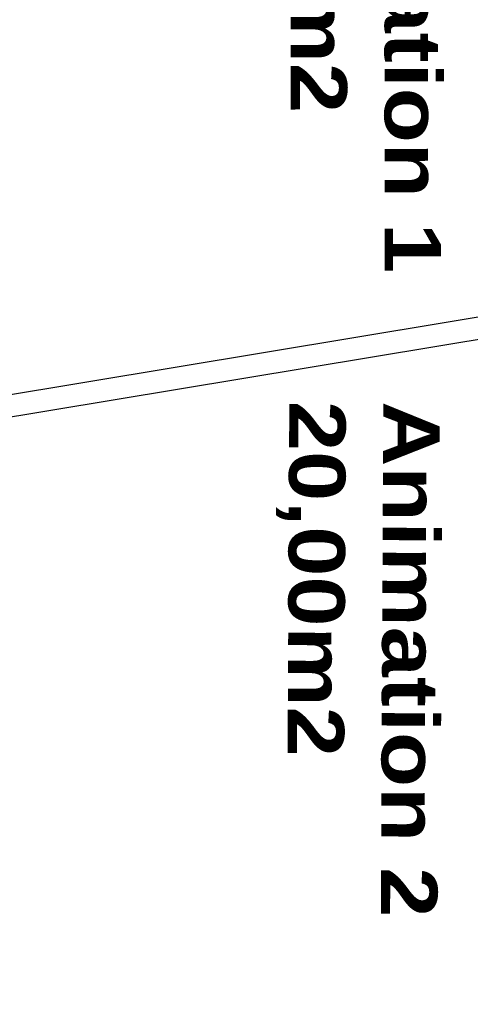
# Model space of a CAD drawing. Header units: millimetres. Extents: x -15 to 127, y -65 to 67.
# Tile 52 of 256: x 39.339 to 39.541, y -53.378 to -52.939. Entities that reach past the tile are written whole.
import ezdxf

# ---------------------------------------------------------------- set-up
doc = ezdxf.new("R2010")
doc.units = ezdxf.units.MM
doc.header["$MEASUREMENT"] = 0
doc.layers.add('Calque 5', color=7, linetype='Continuous')
doc.styles.get("Standard").update_dxf_attribs({"font": 'BKANT.TTF'})

msp = doc.modelspace()

# ---------------------------------------------------------------- linework, layer by layer
at = {"layer": 'Calque 5', "color": 0}
msp.add_lwpolyline([(39.81292, -53.03681), (39.20884, -53.13698), (39.2072, -53.12711), (39.81128, -53.02694), (39.81292, -53.03681)], dxfattribs=at)
msp.add_lwpolyline([(39.81292, -53.03681), (39.20884, -53.13698), (39.2072, -53.12711), (39.81128, -53.02694), (39.81292, -53.03681)], dxfattribs=at)

# ---------------------------------------------------------------- texts
at = {"layer": 'Calque 5', "color": 0, "char_height": 0.0251722, "attachment_point": 1}
for s, insert, width, rotation in [('{\\fArial Black|b0|i0|c0|p34;Télévision\\P40,00m2\\H1.458X; }', (39.52424, -51.96438), 0.1940278, 270.0278), ('{\\fArial Black|b0|i0|c0|p34;Télévision\\P40,00m2\\H1.458X; }', (39.52424, -51.96438), 0.1940278, 270.0278), ('{\\fArial Black|b0|i0|c0|p34;Animation 1\\P20,00m2\\H1.342x; }', (39.5275, -52.82137), 0.2293056, 270.0278), ('{\\fArial Black|b0|i0|c0|p34;Animation 1\\P20,00m2\\H1.342x; }', (39.5275, -52.82137), 0.2293056, 270.0278), ('{\\fArial Black|b0|i0|c0|p34;Animation 2\\P20,00m2\\H1.342x; }', (39.52699, -53.10902), 0.2293056, 269.7244), ('{\\fArial Black|b0|i0|c0|p34;Animation 2\\P20,00m2\\H1.342x; }', (39.52699, -53.10902), 0.2293056, 269.7244)]:
    msp.add_mtext(s, dxfattribs=dict(at, insert=insert, width=width, rotation=rotation))

doc.saveas('drawing.dxf')
